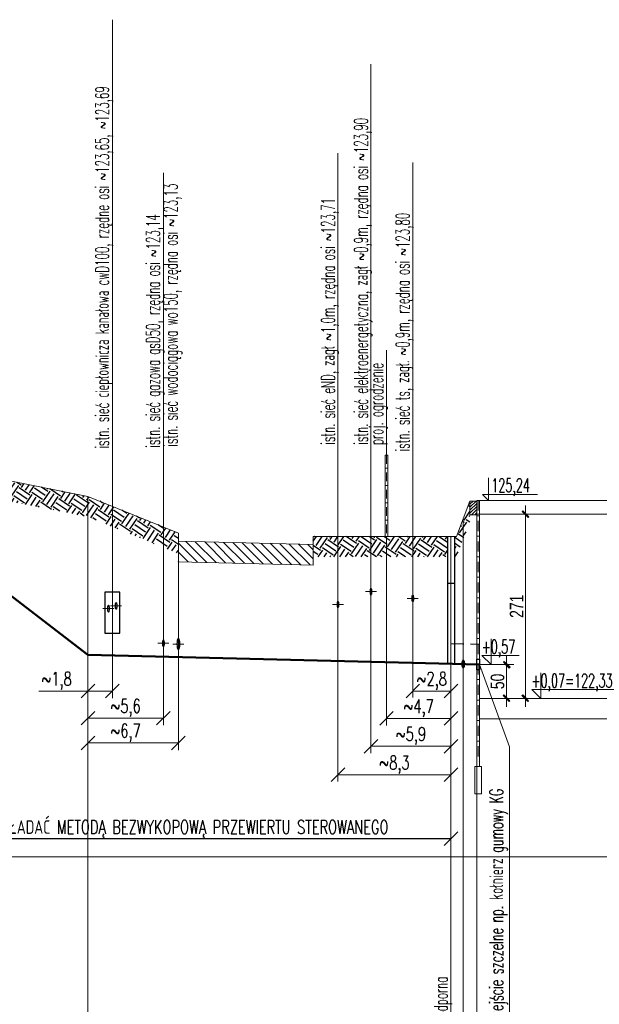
# Model space of a CAD drawing. Header units: millimetres. Extents: x 7478875 to 7488313, y 5963949 to 5966160.
# Tile 3 of 6: x 7479728 to 7480581, y 5964713 to 5966160. Entities that reach past the tile are written whole.
import ezdxf

# ---------------------------------------------------------------- set-up
doc = ezdxf.new("R2010")
doc.units = ezdxf.units.MM
for name, pattern in [('DASHDOT', [1, 0.5, -0.25, 0, -0.25]), ('DASHDOTX2', [50.8, 25.4, -12.7, 0, -12.7]), ('DASHED', [19.05, 12.7, -6.35])]:
    doc.linetypes.add(name, pattern=pattern)
doc.layers.get('0').update_dxf_attribs({"lineweight": 0})
for name, color, linetype, lineweight in [('A-ogrodzenie', 6, 'Continuous', 9), ('A-WYMIARY', 7, 'Continuous', 9), ('S-profil-kolizje', 7, 'Continuous', 20), ('S-profil-tabelka', 7, 'Continuous', 20), ('S-profil-teren', 7, 'Continuous', 20), ('S-rury osłonowe', 7, 'Continuous', 30), ('S-woda-przył-rury', 150, 'Continuous', 50)]:
    doc.layers.add(name, color=color, linetype=linetype, lineweight=lineweight)
doc.layers.add('HATCH', color=7, linetype='Continuous')
doc.layers.add('S-profil-niedruk', color=1, linetype='Continuous', lineweight=20, plot=False)
doc.styles.add('profil-100', font='romans.shx', dxfattribs={"width": 0.6, "height": 20})
doc.styles.add('SANIT', font='romans.shx', dxfattribs={"width": 0.7})
doc.styles.add('WYMIARY', font='swisscl.ttf')
doc.linetypes.add('ZIGZAG', pattern='A,0.0001,-0.2,[131,LTYPESHP.SHX,S=0.2,R=0,X=-0.2,Y=0],-0.4,[131,LTYPESHP.SHX,S=0.2,R=180,X=0.2,Y=0],-0.2', length=0.8001)
doc.dimstyles.new('G100', dxfattribs={"dimtxt": 20, "dimasz": 1.55, "dimexe": 1.25, "dimexo": 0.625, "dimgap": 3, "dimtad": 1, "dimdec": 1, "dimrnd": 0.5, "dimzin": 9, "dimtxsty": 'WYMIARY', "dimblk": 'W', "dimcen": 3, "dimse1": 1, "dimse2": 1, "dimclrd": 256, "dimclrt": 7, "dimadec": 0, "dimazin": 0, "dimtm": 1e-09, "dimtfac": 1, "dimtdec": 1, "dimtmove": 0, "dimatfit": 0, "dimldrblk": 'W', "dimfxl": 0, "dimlwd": 9, "dimarcsym": 0})
doc.dimstyles.new('Kopia profil-100-12-rzedne', dxfattribs={"dimtxt": 20, "dimasz": 0, "dimexe": 10, "dimexo": 10, "dimgap": 0, "dimtad": 1, "dimjust": 1, "dimlfac": 0.01, "dimrnd": 0.0001, "dimzin": 1, "dimtxsty": 'profil-100', "dimblk": 'NONE', "dimcen": 12.5, "dimse1": 1, "dimse2": 1, "dimsd1": 1, "dimsd2": 1, "dimclrd": 7, "dimclre": 7, "dimclrt": 7, "dimadec": 0, "dimazin": 0, "dimtm": 1e-09, "dimtfac": 1, "dimtofl": 0, "dimtmove": 2, "dimatfit": 2, "dimldrblk": 'NONE', "dimfxl": 0, "dimtolj": 1, "dimtzin": 0, "dimlwd": 0, "dimlwe": 20, "dimarcsym": 0})
doc.dimstyles.new('profil-odl-kolizje', dxfattribs={"dimtxt": 20, "dimasz": 20, "dimexe": 10, "dimexo": 0, "dimgap": 3, "dimtad": 1, "dimdec": 1, "dimlfac": 0.05, "dimzin": 1, "dimtxsty": 'SANIT', "dimblk": 'OBLIQUE', "dimcen": 0, "dimse1": 1, "dimse2": 1, "dimclrd": 7, "dimclrt": 256, "dimazin": 0, "dimtfac": 1, "dimtdec": 1, "dimtmove": 0, "dimatfit": 3, "dimldrblk": 'NONE', "dimfxl": 0, "dimlwd": 0, "dimlwe": 0, "dimarcsym": 0})
doc.dimstyles.new('zaglebienia', dxfattribs={"dimtxt": 25, "dimasz": 10, "dimexe": 0, "dimexo": 0, "dimgap": 3, "dimtad": 1, "dimlfac": 0.01, "dimzin": 1, "dimtxsty": 'profil-100', "dimblk": 'NONE', "dimcen": 0, "dimdle": 10, "dimse1": 1, "dimse2": 1, "dimsd1": 1, "dimsd2": 1, "dimclrd": 7, "dimclrt": 256, "dimazin": 0, "dimtfac": 1, "dimtmove": 0, "dimatfit": 3, "dimldrblk": 'NONE', "dimfxl": 0, "dimlwd": 0, "dimlwe": 0, "dimarcsym": 0})

# ---------------------------------------------------------------- blocks, each defined once
blk = doc.blocks.new('W')
at = {"layer": 'A-WYMIARY'}
h = blk.add_hatch(color=256, dxfattribs=at)
h.paths.add_polyline_path([(0, 0.76), (0, 0), (0.65, 0), (2.98, 2.33), (2.27, 3.04)])
h.paths.add_polyline_path([(-0.56, 0.21), (-0.76, 0), (0, 0), (0, 0.76)])
h.paths.add_polyline_path([(0, -0.65), (0.15, -0.5), (0.65, 0), (0, 0)])
h.paths.add_polyline_path([(0, 0), (-0.76, 0), (-3.39, -2.62), (-2.68, -3.33), (0, -0.65)])
blk.add_hatch(color=256, dxfattribs=at).paths.add_polyline_path([(-0.76, 0), (-3.39, -2.62), (-2.68, -3.33), (0, -0.65), (0, 0)])
for p, q in [((-8, 0), (8, 0)), ((-0.56, 0.21), (-3.39, -2.62)), ((-0.56, 0.21), (2.27, 3.04)), ((0, -7), (0, 7)), ((0.15, -0.5), (2.98, 2.33)), ((2.27, 3.04), (2.98, 2.33)), ((-3.39, -2.62), (-2.68, -3.33)), ((0.15, -0.5), (-2.68, -3.33))]:
    blk.add_line(p, q, dxfattribs=at)
blk = doc.blocks.new('*D3830')
at = {"layer": 'A-WYMIARY', "lineweight": 9, "ltscale": 2}
blk.add_line((7480471.9, 5965164), (7480471.9, 5965431.9), dxfattribs=at)
at = {"layer": 'Defpoints', "color": 0}
for p in [(7480447.3, 5965433.5), (7480471.9, 5965433.5), (7480404.3, 5965162.5)]:
    blk.add_point(p, dxfattribs=at)
at = {"layer": 'A-WYMIARY', "linetype": 'ByBlock', "lineweight": 9, "xscale": 1.55, "yscale": 1.55, "zscale": 1.55}
for p, rotation in [((7480471.9, 5965433.5), 90), ((7480471.9, 5965162.5), 270)]:
    blk.add_blockref('W', p, dxfattribs=dict(at, rotation=rotation))
at = {"layer": 'A-WYMIARY', "color": 7, "insert": (7480458.9, 5965298), "char_height": 20, "attachment_point": 5, "rotation": 90, "style": 'WYMIARY'}
blk.add_mtext('271', dxfattribs=at)
blk = doc.blocks.new('_Oblique')
at = {"color": 0, "linetype": 'ByBlock', "lineweight": -2}
blk.add_line((-0.5, -0.5), (0.5, 0.5), dxfattribs=at)
blk = doc.blocks.new('*D4661')
at = {"layer": 'Defpoints', "color": 0}
for p in [(7479828.3, 5965204.3), (7479864.3, 5965204.3), (7479828.3, 5965173.4)]:
    blk.add_point(p, dxfattribs=at)
at = {"layer": 'S-profil-tabelka', "color": 7, "linetype": 'ByBlock', "lineweight": 0}
for p, q in [((7479828.3, 5965173.4), (7479756.3, 5965173.4)), ((7479864.3, 5965173.4), (7479828.3, 5965173.4))]:
    blk.add_line(p, q, dxfattribs=at)
at = {"layer": 'S-profil-tabelka', "color": 7, "linetype": 'ByBlock', "lineweight": 0, "xscale": 20, "yscale": 20, "zscale": 20, "rotation": 180}
blk.add_blockref('_Oblique', (7479828.3, 5965173.4), dxfattribs=at)
at = {"layer": 'S-profil-tabelka', "color": 7, "linetype": 'ByBlock', "lineweight": 0, "xscale": 20, "yscale": 20, "zscale": 20}
blk.add_blockref('_Oblique', (7479864.3, 5965173.4), dxfattribs=at)
at = {"layer": 'S-profil-tabelka', "insert": (7479782.3, 5965188.3), "char_height": 20, "attachment_point": 5, "style": 'SANIT'}
blk.add_mtext('~1,8', dxfattribs=at)
blk = doc.blocks.new('_None')
blk = doc.blocks.new('*D4662')
at = {"layer": 'Defpoints', "color": 0}
for p in [(7479828.3, 5965149.6), (7479939.3, 5965149.6), (7479828.3, 5965133.5)]:
    blk.add_point(p, dxfattribs=at)
at = {"layer": 'S-profil-tabelka', "color": 7, "linetype": 'ByBlock', "lineweight": 0}
blk.add_line((7479939.3, 5965133.5), (7479828.3, 5965133.5), dxfattribs=at)
at = {"layer": 'S-profil-tabelka', "color": 7, "linetype": 'ByBlock', "lineweight": 0, "xscale": 20, "yscale": 20, "zscale": 20, "rotation": 180}
blk.add_blockref('_Oblique', (7479828.3, 5965133.5), dxfattribs=at)
at = {"layer": 'S-profil-tabelka', "color": 7, "linetype": 'ByBlock', "lineweight": 0, "xscale": 20, "yscale": 20, "zscale": 20}
blk.add_blockref('_Oblique', (7479939.3, 5965133.5), dxfattribs=at)
at = {"layer": 'S-profil-tabelka', "insert": (7479883.8, 5965148.4), "char_height": 20, "attachment_point": 5, "style": 'SANIT'}
blk.add_mtext('~5,6', dxfattribs=at)
blk = doc.blocks.new('*D4663')
at = {"layer": 'Defpoints', "color": 0}
for p in [(7479828.3, 5965113.3), (7479961.4, 5965113.3), (7479828.3, 5965097.1)]:
    blk.add_point(p, dxfattribs=at)
at = {"layer": 'S-profil-tabelka', "color": 7, "linetype": 'ByBlock', "lineweight": 0}
blk.add_line((7479961.4, 5965097.1), (7479828.3, 5965097.1), dxfattribs=at)
at = {"layer": 'S-profil-tabelka', "color": 7, "linetype": 'ByBlock', "lineweight": 0, "xscale": 20, "yscale": 20, "zscale": 20, "rotation": 180}
blk.add_blockref('_Oblique', (7479828.3, 5965097.1), dxfattribs=at)
at = {"layer": 'S-profil-tabelka', "color": 7, "linetype": 'ByBlock', "lineweight": 0, "xscale": 20, "yscale": 20, "zscale": 20}
blk.add_blockref('_Oblique', (7479961.4, 5965097.1), dxfattribs=at)
at = {"layer": 'S-profil-tabelka', "insert": (7479883.8, 5965112), "char_height": 20, "attachment_point": 5, "style": 'SANIT'}
blk.add_mtext('~6,7', dxfattribs=at)
blk = doc.blocks.new('*D4664')
at = {"layer": 'Defpoints', "color": 0}
for p in [(7480306.2, 5965204.3), (7480362.3, 5965204.3), (7480306.2, 5965173.4)]:
    blk.add_point(p, dxfattribs=at)
at = {"layer": 'S-profil-tabelka', "color": 7, "linetype": 'ByBlock', "lineweight": 0}
blk.add_line((7480362.3, 5965173.4), (7480306.2, 5965173.4), dxfattribs=at)
at = {"layer": 'S-profil-tabelka', "color": 7, "linetype": 'ByBlock', "lineweight": 0, "xscale": 20, "yscale": 20, "zscale": 20, "rotation": 180}
blk.add_blockref('_Oblique', (7480306.2, 5965173.4), dxfattribs=at)
at = {"layer": 'S-profil-tabelka', "color": 7, "linetype": 'ByBlock', "lineweight": 0, "xscale": 20, "yscale": 20, "zscale": 20}
blk.add_blockref('_Oblique', (7480362.3, 5965173.4), dxfattribs=at)
at = {"layer": 'S-profil-tabelka', "insert": (7480334.2, 5965188.3), "char_height": 20, "attachment_point": 5, "style": 'SANIT'}
blk.add_mtext('~2,8', dxfattribs=at)
blk = doc.blocks.new('*D4665')
at = {"layer": 'Defpoints', "color": 0}
for p in [(7480267.5, 5965164), (7480362.3, 5965164), (7480267.5, 5965133.1)]:
    blk.add_point(p, dxfattribs=at)
at = {"layer": 'S-profil-tabelka', "color": 7, "linetype": 'ByBlock', "lineweight": 0}
blk.add_line((7480362.3, 5965133.1), (7480267.5, 5965133.1), dxfattribs=at)
at = {"layer": 'S-profil-tabelka', "color": 7, "linetype": 'ByBlock', "lineweight": 0, "xscale": 20, "yscale": 20, "zscale": 20, "rotation": 180}
blk.add_blockref('_Oblique', (7480267.5, 5965133.1), dxfattribs=at)
at = {"layer": 'S-profil-tabelka', "color": 7, "linetype": 'ByBlock', "lineweight": 0, "xscale": 20, "yscale": 20, "zscale": 20}
blk.add_blockref('_Oblique', (7480362.3, 5965133.1), dxfattribs=at)
at = {"layer": 'S-profil-tabelka', "insert": (7480314.9, 5965148), "char_height": 20, "attachment_point": 5, "style": 'SANIT'}
blk.add_mtext('~4,7', dxfattribs=at)
blk = doc.blocks.new('*D4666')
at = {"layer": 'Defpoints', "color": 0}
for p in [(7480244.7, 5965123.1), (7480362.3, 5965123.1), (7480244.7, 5965092.3)]:
    blk.add_point(p, dxfattribs=at)
at = {"layer": 'S-profil-tabelka', "color": 7, "linetype": 'ByBlock', "lineweight": 0}
blk.add_line((7480362.3, 5965092.3), (7480244.7, 5965092.3), dxfattribs=at)
at = {"layer": 'S-profil-tabelka', "color": 7, "linetype": 'ByBlock', "lineweight": 0, "xscale": 20, "yscale": 20, "zscale": 20, "rotation": 180}
blk.add_blockref('_Oblique', (7480244.7, 5965092.3), dxfattribs=at)
at = {"layer": 'S-profil-tabelka', "color": 7, "linetype": 'ByBlock', "lineweight": 0, "xscale": 20, "yscale": 20, "zscale": 20}
blk.add_blockref('_Oblique', (7480362.3, 5965092.3), dxfattribs=at)
at = {"layer": 'S-profil-tabelka', "insert": (7480303.5, 5965107.2), "char_height": 20, "attachment_point": 5, "style": 'SANIT'}
blk.add_mtext('~5,9', dxfattribs=at)
blk = doc.blocks.new('*D4667')
at = {"layer": 'Defpoints', "color": 0}
for p in [(7480196.2, 5965081.1), (7480362.3, 5965081.1), (7480196.2, 5965050.3)]:
    blk.add_point(p, dxfattribs=at)
at = {"layer": 'S-profil-tabelka', "color": 7, "linetype": 'ByBlock', "lineweight": 0}
blk.add_line((7480362.3, 5965050.3), (7480196.2, 5965050.3), dxfattribs=at)
at = {"layer": 'S-profil-tabelka', "color": 7, "linetype": 'ByBlock', "lineweight": 0, "xscale": 20, "yscale": 20, "zscale": 20, "rotation": 180}
blk.add_blockref('_Oblique', (7480196.2, 5965050.3), dxfattribs=at)
at = {"layer": 'S-profil-tabelka', "color": 7, "linetype": 'ByBlock', "lineweight": 0, "xscale": 20, "yscale": 20, "zscale": 20}
blk.add_blockref('_Oblique', (7480362.3, 5965050.3), dxfattribs=at)
at = {"layer": 'S-profil-tabelka', "insert": (7480279.2, 5965065.2), "char_height": 20, "attachment_point": 5, "style": 'SANIT'}
blk.add_mtext('~8,3', dxfattribs=at)
blk = doc.blocks.new('*D4668')
at = {"layer": 'Defpoints', "color": 0}
for p in [(7479828.3, 5965459.5), (7479828.3, 5964929.5), (7479828.3, 5964929.5)]:
    blk.add_point(p, dxfattribs=at)
at = {"layer": 'S-profil-tabelka', "color": 7, "insert": (7479814.7, 5964386.5), "char_height": 20, "attachment_point": 5, "rotation": 90, "style": 'profil-100'}
blk.add_mtext('\\A1;125,30', dxfattribs=at)
blk = doc.blocks.new('*D4669')
at = {"layer": 'Defpoints', "color": 0}
for p in [(7479828.3, 5965226.8), (7479828.3, 5964929.5), (7479828.3, 5964929.5)]:
    blk.add_point(p, dxfattribs=at)
at = {"layer": 'S-profil-tabelka', "color": 7, "insert": (7479813.8, 5964308.1), "char_height": 20, "attachment_point": 5, "rotation": 90, "style": 'profil-100'}
blk.add_mtext('\\A1;122,97', dxfattribs=at)
blk = doc.blocks.new('*D4670')
at = {"layer": 'Defpoints', "color": 0}
for p in [(7479828.3, 5965459.5), (7479828.3, 5965459.5), (7479828.3, 5965226.8)]:
    blk.add_point(p, dxfattribs=at)
at = {"layer": 'S-profil-tabelka', "insert": (7479813.4, 5964226.1), "char_height": 20, "attachment_point": 5, "rotation": 90, "style": 'profil-100'}
blk.add_mtext('2,33', dxfattribs=at)
blk = doc.blocks.new('*D4671')
at = {"layer": 'Defpoints', "color": 0}
for p in [(7480362.3, 5965400.5), (7480362.3, 5964929.5), (7480362.3, 5964929.5)]:
    blk.add_point(p, dxfattribs=at)
at = {"layer": 'S-profil-tabelka', "color": 7, "insert": (7480340.6, 5964386.5), "char_height": 20, "attachment_point": 5, "rotation": 90, "style": 'profil-100'}
blk.add_mtext('\\A1;124,71', dxfattribs=at)
blk = doc.blocks.new('*D4672')
at = {"layer": 'Defpoints', "color": 0}
for p in [(7480362.3, 5965213.5), (7480362.3, 5964929.5), (7480362.3, 5964929.5)]:
    blk.add_point(p, dxfattribs=at)
at = {"layer": 'S-profil-tabelka', "color": 7, "insert": (7480339.3, 5964308.1), "char_height": 20, "attachment_point": 5, "rotation": 90, "style": 'profil-100'}
blk.add_mtext('\\A1;122,84', dxfattribs=at)
blk = doc.blocks.new('*D4673')
at = {"layer": 'Defpoints', "color": 0}
for p in [(7480355.9, 5965400.5), (7480362.3, 5965400.5), (7480362.3, 5965213.5)]:
    blk.add_point(p, dxfattribs=at)
at = {"layer": 'S-profil-tabelka', "insert": (7480341, 5964226.1), "char_height": 20, "attachment_point": 5, "rotation": 90, "style": 'profil-100'}
blk.add_mtext('1,87', dxfattribs=at)
blk = doc.blocks.new('*D4674')
at = {"layer": 'Defpoints', "color": 0}
for p in [(7480380.3, 5965426.5), (7480380.3, 5964929.5), (7480380.4, 5964929.5)]:
    blk.add_point(p, dxfattribs=at)
at = {"layer": 'S-profil-tabelka', "color": 7, "insert": (7480380.4, 5964386.5), "char_height": 20, "attachment_point": 5, "rotation": 90, "style": 'profil-100'}
blk.add_mtext('\\A1;124,97', dxfattribs=at)
blk = doc.blocks.new('*D4675')
at = {"layer": 'Defpoints', "color": 0}
for p in [(7480380.4, 5965213), (7480380.4, 5964929.5), (7480380.4, 5964929.5)]:
    blk.add_point(p, dxfattribs=at)
at = {"layer": 'S-profil-tabelka', "color": 7, "insert": (7480380.4, 5964308.1), "char_height": 20, "attachment_point": 5, "rotation": 90, "style": 'profil-100'}
blk.add_mtext('\\A1;122,84', dxfattribs=at)
blk = doc.blocks.new('*D4676')
at = {"layer": 'Defpoints', "color": 0}
for p in [(7480380.4, 5965426.6), (7480380.4, 5965426.6), (7480380.4, 5965213)]:
    blk.add_point(p, dxfattribs=at)
at = {"layer": 'S-profil-tabelka', "insert": (7480365.5, 5964226.2), "char_height": 20, "attachment_point": 5, "rotation": 90, "style": 'profil-100'}
blk.add_mtext('2,14', dxfattribs=at)
blk = doc.blocks.new('*D4677')
at = {"layer": 'Defpoints', "color": 0}
for p in [(7480400.3, 5965452.5), (7480400.3, 5964929.5), (7480400.3, 5964929.5)]:
    blk.add_point(p, dxfattribs=at)
at = {"layer": 'S-profil-tabelka', "color": 7, "insert": (7480417.9, 5964386.5), "char_height": 20, "attachment_point": 5, "rotation": 90, "style": 'profil-100'}
blk.add_mtext('\\A1;125,23', dxfattribs=at)
blk = doc.blocks.new('*D4678')
at = {"layer": 'Defpoints', "color": 0}
for p in [(7480400.3, 5965212.5), (7480400.3, 5964929.5), (7480400.3, 5964929.5)]:
    blk.add_point(p, dxfattribs=at)
at = {"layer": 'S-profil-tabelka', "color": 7, "insert": (7480417.9, 5964308.1), "char_height": 20, "attachment_point": 5, "rotation": 90, "style": 'profil-100'}
blk.add_mtext('\\A1;122,83', dxfattribs=at)
blk = doc.blocks.new('*D4679')
at = {"layer": 'Defpoints', "color": 0}
for p in [(7480400.3, 5965452.5), (7480432.9, 5965452.5), (7480400.3, 5965212.5)]:
    blk.add_point(p, dxfattribs=at)
at = {"layer": 'S-profil-tabelka', "insert": (7480418, 5964225.6), "char_height": 20, "attachment_point": 5, "rotation": 90, "style": 'profil-100'}
blk.add_mtext('2,40', dxfattribs=at)
blk = doc.blocks.new('*D4684')
at = {"layer": 'A-WYMIARY', "lineweight": 9, "ltscale": 2}
blk.add_line((7480444.1, 5965164), (7480444.1, 5965210.9), dxfattribs=at)
at = {"layer": 'Defpoints', "color": 0}
for p in [(7480404.3, 5965212.4), (7480444.1, 5965212.4), (7480404.3, 5965162.5)]:
    blk.add_point(p, dxfattribs=at)
at = {"layer": 'A-WYMIARY', "linetype": 'ByBlock', "lineweight": 9, "xscale": 1.55, "yscale": 1.55, "zscale": 1.55}
for p, rotation in [((7480444.1, 5965212.4), 90), ((7480444.1, 5965162.5), 270)]:
    blk.add_blockref('W', p, dxfattribs=dict(at, rotation=rotation))
at = {"layer": 'A-WYMIARY', "color": 7, "insert": (7480430.9, 5965187.5), "char_height": 20, "attachment_point": 5, "rotation": 90, "style": 'WYMIARY'}
blk.add_mtext('50', dxfattribs=at)

msp = doc.modelspace()

# ---------------------------------------------------------------- hatches: boundary and pattern name
at = {"layer": 'HATCH', "transparency": 33554687}
h = msp.add_hatch(dxfattribs=at)
h.set_pattern_fill('EARTH', color=8, scale=3, angle=56)
h.set_pattern_definition([(56, (-5053.592, -513.717), (-5.140540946, 26.44579057), [19.05, -19.05]), (56, (-5059.514, -509.722), (-5.140540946, 26.44579057), [19.05, -19.05]), (56, (-5065.437, -505.728), (-5.140540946, 26.44579057), [19.05, -19.05]), (146, (-5066.08, -502.422), (-26.44579057, -5.140540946), [19.05, -19.05]), (146, (-5062.085, -496.5), (-26.44579057, -5.140540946), [19.05, -19.05]), (146, (-5058.09, -490.577), (-26.44579057, -5.140540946), [19.05, -19.05])])
h.paths.add_polyline_path([(7479576.514, 5965501.241), (7479574.548, 5965501.493), (7479574.548, 5965489.493), (7479574.548, 5965471.493), (7479576.514, 5965471.241)])
h.paths.add_polyline_path([(7479576.514, 5965471.241), (7479579.144, 5965470.904), (7479579.144, 5965500.904), (7479576.514, 5965501.241)])
h.paths.add_polyline_path([(7479579.144, 5965470.904), (7479677.994, 5965458.235), (7479677.994, 5965488.235), (7479579.144, 5965500.904)])
h.paths.add_polyline_path([(7479677.994, 5965458.235), (7479691.589, 5965456.493), (7479691.589, 5965486.493), (7479677.994, 5965488.235)])
h.paths.add_polyline_path([(7479691.589, 5965456.493), (7479828.264, 5965429.493), (7479864.264, 5965414.888), (7479864.264, 5965444.888), (7479828.264, 5965459.493), (7479691.589, 5965486.493)])
h.paths.add_polyline_path([(7479864.264, 5965414.888), (7479909.145, 5965396.681), (7479909.145, 5965426.681), (7479864.264, 5965444.888)])
h.paths.add_polyline_path([(7479909.145, 5965396.681), (7479939.31, 5965384.444), (7479939.31, 5965414.444), (7479909.145, 5965426.681)])
h.paths.add_polyline_path([(7479939.31, 5965384.444), (7479961.375, 5965375.493), (7479961.375, 5965393.493), (7479961.375, 5965405.493), (7479939.31, 5965414.444)])
h = msp.add_hatch(dxfattribs=at)
h.set_pattern_fill('EARTH', color=8, scale=3, angle=56)
h.set_pattern_definition([(56, (-5053.592, -513.717), (-5.140540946, 26.44579057), [19.05, -19.05]), (56, (-5059.514, -509.722), (-5.140540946, 26.44579057), [19.05, -19.05]), (56, (-5065.437, -505.728), (-5.140540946, 26.44579057), [19.05, -19.05]), (146, (-5066.08, -502.422), (-26.44579057, -5.140540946), [19.05, -19.05]), (146, (-5062.085, -496.5), (-26.44579057, -5.140540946), [19.05, -19.05]), (146, (-5058.09, -490.577), (-26.44579057, -5.140540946), [19.05, -19.05])])
h.paths.add_polyline_path([(7480390.319, 5965452.493), (7480380.362, 5965426.595), (7480380.362, 5965396.595), (7480390.319, 5965422.493), (7480390.319, 5965432.493)])
h.paths.add_polyline_path([(7480380.362, 5965396.595), (7480380.362, 5965426.595), (7480370.319, 5965400.475), (7480367.319, 5965400.476), (7480367.319, 5965370.476), (7480370.319, 5965370.475)])
h = msp.add_hatch(dxfattribs=at)
h.set_pattern_fill('ANSI31', color=256, scale=3, angle=90)
h.set_pattern_definition([(135, (-5053.592, -513.717), (-6.735192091, -6.735192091), [])])
h.paths.add_polyline_path([(7480159.766, 5965358.533), (7480159.766, 5965388.533), (7479961.375, 5965393.493), (7479961.375, 5965363.493)])
h = msp.add_hatch(dxfattribs=at)
h.set_pattern_fill('EARTH', color=8, scale=3, angle=56)
h.set_pattern_definition([(56, (-5053.592, -513.717), (-5.140540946, 26.44579057), [19.05, -19.05]), (56, (-5059.514, -509.722), (-5.140540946, 26.44579057), [19.05, -19.05]), (56, (-5065.437, -505.728), (-5.140540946, 26.44579057), [19.05, -19.05]), (146, (-5066.08, -502.422), (-26.44579057, -5.140540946), [19.05, -19.05]), (146, (-5062.085, -496.5), (-26.44579057, -5.140540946), [19.05, -19.05]), (146, (-5058.09, -490.577), (-26.44579057, -5.140540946), [19.05, -19.05])])
h.paths.add_polyline_path([(7480159.766, 5965370.533), (7480196.154, 5965370.523), (7480196.154, 5965400.523), (7480159.766, 5965400.533), (7480159.766, 5965388.533)])
h.paths.add_polyline_path([(7480213.283, 5965400.518), (7480196.154, 5965400.523), (7480196.154, 5965370.523), (7480244.705, 5965370.51), (7480244.705, 5965400.51)])
h.paths.add_polyline_path([(7480244.705, 5965400.51), (7480244.705, 5965370.51), (7480267.484, 5965370.503), (7480267.484, 5965400.503), (7480265.484, 5965400.504)])
h.paths.add_polyline_path([(7480269.484, 5965400.503), (7480267.484, 5965400.503), (7480267.484, 5965370.503), (7480306.157, 5965370.493), (7480306.157, 5965400.493)])
h.paths.add_polyline_path([(7480306.157, 5965400.493), (7480306.157, 5965370.493), (7480357.319, 5965370.479), (7480357.319, 5965400.479)])
h = msp.add_hatch(dxfattribs=at)
h.set_pattern_fill('AR-CONC', color=256)
edge = h.paths.add_edge_path()
edge.add_line((7480384.103, 5965207.968), (7480384.103, 5965224.457))
edge.add_line((7480384.103, 5965224.457), (7480397.303, 5965224.457))
edge.add_line((7480397.303, 5965224.457), (7480397.303, 5965204.457))
edge.add_line((7480397.303, 5965204.457), (7480390.103, 5965204.457))
at = {"layer": 'S-profil-teren', "transparency": 33554687}
h = msp.add_hatch(dxfattribs=at)
h.set_pattern_fill('ANSI31', color=256)
h.paths.add_polyline_path([(7480400.319, 5965433.493), (7480400.319, 5965452.493), (7480390.319, 5965452.493), (7480390.319, 5965432.493), (7480400.319, 5965432.493)])

# ---------------------------------------------------------------- linework, layer by layer
for p, q in [((7479864.264, 5966160.074), (7479864.264, 5965162.676)), ((7480244.705, 5966094.915), (7480244.705, 5965082.239)), ((7480196.154, 5965963.719), (7480196.154, 5965040.613)), ((7480306.157, 5965950.028), (7480306.157, 5965163.958)), ((7479939.31, 5965935.163), (7479939.31, 5965123.399)), ((7480267.436, 5965674.351), (7480267.484, 5965520.154)), ((7479828.264, 5965459.493), (7479828.264, 5964014.095)), ((7480400.319, 5965453.493), (7480400.319, 5965062.493)), ((7480400.319, 5965453.493), (7480620.045, 5965453.493)), ((7480404.319, 5965453.493), (7480404.319, 5965062.493)), ((7480380.362, 5965426.595), (7480380.362, 5964189.095)), ((7480400.319, 5965433.493), (7480620.045, 5965433.493)), ((7479961.375, 5965405.493), (7479961.375, 5965086.461)), ((7480159.766, 5965400.533), (7480159.766, 5965358.533)), ((7480267.484, 5965400.503), (7480267.484, 5965122.815)), ((7480362.319, 5965400.477), (7480362.319, 5964189.095)), ((7480236.653, 5965319.493), (7480252.757, 5965319.493)), ((7480298.105, 5965309.493), (7480314.209, 5965309.493)), ((7479850.437, 5965294.493), (7479866.54, 5965294.493)), ((7479861.715, 5965298.493), (7479877.819, 5965298.493)), ((7480188.102, 5965300.523), (7480204.206, 5965300.523)), ((7480421.271, 5965249.945), (7480421.271, 5965212.419)), ((7479931.258, 5965243.493), (7479947.362, 5965243.493)), ((7479953.323, 5965242.493), (7479969.427, 5965242.493)), ((7480407.925, 5965225.765), (7480462.809, 5965225.765)), ((7480421.271, 5965212.419), (7480407.925, 5965225.765)), ((7480494.516, 5965200.019), (7480494.516, 5965162.493)), ((7480481.17, 5965175.838), (7480615.537, 5965175.838)), ((7480494.516, 5965162.493), (7480481.17, 5965175.838)), ((7480404.319, 5965162.493), (7480620.045, 5965162.493)), ((7480404.319, 5965132.493), (7480620.045, 5965132.493)), ((7480400.319, 5965062.493), (7480400.319, 5964014.095))]:
    msp.add_line(p, q)
at = {"linetype": 'DASHDOT', "ltscale": 30}
msp.add_line((7480402.319, 5965453.493), (7480402.319, 5965062.493), dxfattribs=at)
at = {"elevation": 0}
msp.add_lwpolyline([(7480397.319, 5965022.493), (7480407.319, 5965022.493), (7480407.319, 5965062.493), (7480397.319, 5965062.493)], close=True, dxfattribs=at)
at = {"layer": 'A-ogrodzenie', "linetype": 'DASHDOTX2', "ltscale": 0.5}
msp.add_line((7480267.484, 5965520.154), (7480267.484, 5965400.503), dxfattribs=at)
at = {"layer": 'A-ogrodzenie', "lineweight": 15, "elevation": 0}
msp.add_lwpolyline([(7480269.484, 5965400.503), (7480269.484, 5965520.154), (7480265.484, 5965520.154), (7480265.484, 5965400.503)], dxfattribs=at)
at = {"layer": 'S-profil-kolizje'}
for p, q in [((7480417.717, 5965486.563), (7480417.717, 5965453.409)), ((7480408.744, 5965462.382), (7480489.528, 5965462.382)), ((7480417.717, 5965453.409), (7480408.744, 5965462.382))]:
    msp.add_line(p, q, dxfattribs=at)
at = {"layer": 'S-profil-niedruk'}
msp.add_line((7478875.288, 5964929.493), (7481422.519, 5964929.493), dxfattribs=at)
at = {"layer": 'S-profil-tabelka'}
for q in [(7480404.319, 5965212.419), (7480448.565, 5964676.267, 0)]:
    msp.add_line((7480448.565, 5965091.331, 0), q, dxfattribs=at)
at = {"layer": 'S-profil-tabelka', "linetype": 'ByBlock', "lineweight": 30}
msp.add_line((7480362.319, 5964956.204), (7479494.372, 5964956.204), dxfattribs=at)
at = {"layer": 'S-profil-teren'}
for p, q in [((7479828.264, 5965459.493), (7479691.589, 5965486.493)), ((7479961.375, 5965405.493), (7479828.264, 5965459.493)), ((7480370.319, 5965400.475), (7480390.319, 5965452.493)), ((7480400.319, 5965452.493), (7480390.319, 5965452.493)), ((7480390.319, 5965452.493), (7480390.319, 5965432.493)), ((7480400.319, 5965432.493), (7480390.319, 5965432.493)), ((7479961.375, 5965393.493), (7480159.766, 5965388.533)), ((7480159.766, 5965400.533), (7480370.319, 5965400.475)), ((7479961.375, 5965363.493), (7480159.766, 5965358.533)), ((7480404.319, 5965212.419), (7480452.126, 5965212.419))]:
    msp.add_line(p, q, dxfattribs=at)
at = {"layer": 'S-profil-teren', "lineweight": 30, "elevation": 0}
msp.add_lwpolyline([(7479853.433, 5965258.493), (7479875.096, 5965258.493), (7479875.096, 5965318.493), (7479853.433, 5965318.493)], close=True, dxfattribs=at)
at = {"layer": 'S-rury osłonowe', "elevation": 0}
msp.add_lwpolyline([(7480400.319, 5965204.766), (7480400.319, 5965220.072), (7480404.319, 5965220.072), (7480404.319, 5965204.766)], close=True, dxfattribs=at)
at = {"layer": 'S-rury osłonowe'}
for centre, major_axis in [((7480244.705, 5965319.493), (0, -5)), ((7480196.154, 5965300.523), (0, -5)), ((7480306.157, 5965309.493), (0, -5)), ((7479858.489, 5965294.493), (0, -5)), ((7479869.767, 5965298.493), (0, -5)), ((7479939.31, 5965243.493), (0, -5)), ((7479961.375, 5965242.493), (0, -8))]:
    msp.add_ellipse(centre, major_axis=major_axis, ratio=0.2, dxfattribs=at)
at = {"layer": 'S-woda-przył-rury', "lineweight": 30}
for p, q in [((7480357.319, 5965400.481), (7480357.319, 5965331.799)), ((7480357.319, 5965400.481), (7480357.319, 5965331.778)), ((7480367.319, 5965400.478), (7480367.319, 5965331.799)), ((7480357.319, 5965331.778), (7480367.319, 5965331.799)), ((7480357.319, 5965213.469), (7480367.319, 5965213.469))]:
    msp.add_line(p, q, dxfattribs=at)
at = {"layer": 'S-woda-przył-rury'}
for p, q in [((7479691.589, 5965331.096, 0), (7479828.264, 5965226.82)), ((7479828.264, 5965226.82), (7480404.319, 5965212.419))]:
    msp.add_line(p, q, dxfattribs=at)
at = {"layer": 'S-woda-przył-rury', "linetype": 'ZIGZAG', "lineweight": 30, "ltscale": 10}
for p, q in [((7480357.319, 5965331.799), (7480357.319, 5965213.469)), ((7480367.319, 5965331.799), (7480367.319, 5965213.344))]:
    msp.add_line(p, q, dxfattribs=at)
at = {"layer": 'S-woda-przył-rury', "color": 7, "linetype": 'DASHED', "lineweight": 30, "ltscale": 1.5}
msp.add_line((7480362.319, 5965243.469), (7480404.319, 5965242.419), dxfattribs=at)
at = {"layer": 'S-woda-przył-rury'}
msp.add_ellipse((7480380.362, 5965213.018, 0), major_axis=(0, -5), ratio=0.2, dxfattribs=at)

# ---------------------------------------------------------------- block references
at = {"layer": 'S-profil-tabelka', "linetype": 'ByBlock', "lineweight": 30, "xscale": 20, "yscale": 20, "zscale": 20}
msp.add_blockref('_Oblique', (7480362.319, 5964956.204), dxfattribs=at)

# ---------------------------------------------------------------- texts
at = {"style": 'SANIT', "width": 0.6}
for s, p in [('+0,57', (7480407.473, 5965228.614)), ('+0,07=122,33', (7480480.719, 5965178.687))]:
    msp.add_text(s, height=20, dxfattribs=at).set_placement(p)
at = {"layer": 'S-profil-kolizje', "style": 'SANIT', "width": 0.6}
msp.add_text('125,24', height=20, dxfattribs=at).set_placement((7480421.818, 5965465.792))
at = {"layer": 'S-profil-tabelka', "style": 'SANIT'}
for s, rotation, width, p in [('istn. sieć ciepłownicza kanałowa cwD100, rzędne osi ~123,65, ~123,69', 90, 0.55, (7479859.255, 5965529.797)), ('istn. sieć elektroenergetyczna, zagł ~0,9m, rzędna osi ~123,90', 89.999998, 0.55, (7480239.941, 5965535.373)), ('istn. sieć wodociągowa wo150, rzędna osi ~123,13', 90, 0.55, (7479960.204, 5965532.466)), ('istn. sieć eND, zagł ~1,0m, rzędna osi ~123,71', 89.999998, 0.55, (7480191.39, 5965535.373)), ('istn. sieć gazowa gsD50, rzędna osi ~123,14', 90, 0.55, (7479933.908, 5965530.962)), ('istn. sieć ts, zagł. ~0,9m, rzędna osi ~123,80', 90, 0.55, (7480301.147, 5965525.483, 0)), ('proj. ogrodzenie', 90, 0.55, (7480262.427, 5965534.813, 0)), ('przejście szczelne np. kołnierz gumowy KG', 90, 0.6, (7480438.926, 5964677.918, 0)), ('studzienka wodomierzowa mrozoodporna', 90, 0.55, (7480357.382, 5964448.578))]:
    msp.add_text(s, height=20, rotation=rotation, dxfattribs=dict(at, width=width)).set_placement(p)
at = {"layer": 'S-profil-tabelka', "lineweight": 30, "insert": (7479928.345, 5964971.109), "char_height": 20, "attachment_point": 5, "style": 'SANIT'}
msp.add_mtext('RUROCIĄG UKŁADAĆ METODĄ BEZWYKOPOWĄ PRZEWIERTU STEROWANEGO', dxfattribs=at)

# ---------------------------------------------------------------- dimensions: what is measured, and where the dimension line sits
at = {"layer": 'A-WYMIARY', "ltscale": 2}
for base, p2, picture, middle in [((7480471.943, 5965433.493), (7480447.347, 5965433.493), '*D3830', (7480458.903, 5965297.993)), ((7480444.138, 5965212.419), (7480404.319, 5965212.419), '*D4684', (7480430.896, 5965187.456))]:
    dim = msp.add_linear_dim(base=base, p1=(7480404.319, 5965162.493), p2=p2, angle=90, dimstyle='G100', dxfattribs=at)
    dim.commit()
    dim.dimension.update_dxf_attribs({"geometry": picture, "text_midpoint": middle})
at = {"layer": 'S-profil-tabelka'}
for base, p1, p2, picture, middle in [((7479828.264, 5965459.493), (7479828.264, 5965226.82), (7479828.264, 5965459.493), '*D4670', (7479828.264, 5964226.078)), ((7480432.934, 5965452.493, 0), (7480400.319, 5965212.519, 0), (7480400.276, 5965452.493, 0), '*D4679', (7480432.934, 5964225.579, 0)), ((7480380.362, 5965426.595, 0), (7480380.362, 5965213.018, 0), (7480380.362, 5965426.595, 0), '*D4676', (7480380.362, 5964226.19, 0)), ((7480355.936, 5965400.477), (7480362.319, 5965213.469), (7480362.319, 5965400.477), '*D4673', (7480355.936, 5964226.078))]:
    dim = msp.add_linear_dim(base=base, p1=p1, p2=p2, angle=90, dimstyle='zaglebienia', dxfattribs=at)
    dim.commit()
    dim.dimension.update_dxf_attribs({"geometry": picture, "text_midpoint": middle, "dimtype": 160})
for base, p1, p2, override, picture, middle in [((7479828.264, 5964929.493), (7479828.264, 5965459.493), (7479828.264, 5964929.493), {"dimpost": '12<>'}, '*D4668', (7479814.728, 5964386.476)), ((7480400.276, 5964929.493), (7480400.276, 5965452.493), (7480400.319, 5964929.493), {"dimpost": '12<>'}, '*D4677', (7480417.893, 5964386.476)), ((7480380.319, 5964929.493), (7480380.319, 5965426.484), (7480380.362, 5964929.493), {"dimpost": '12<>'}, '*D4674', (7480380.362, 5964386.476)), ((7480362.303, 5964929.493), (7480362.303, 5965400.477), (7480362.319, 5964929.493), {"dimpost": '12<>'}, '*D4671', (7480340.568, 5964386.476)), ((7479828.264, 5964929.493), (7479828.264, 5965226.82), (7479828.264, 5964929.493), {"dimpost": '12<>', "dimtxsty": 'profil-100', "dimldrblk": 'None'}, '*D4669', (7479813.804, 5964308.082)), ((7480362.319, 5964929.493), (7480362.319, 5965213.469), (7480362.319, 5964929.493), {"dimpost": '12<>', "dimtxsty": 'profil-100', "dimldrblk": 'None'}, '*D4672', (7480339.257, 5964308.082)), ((7480380.362, 5964929.493), (7480380.362, 5965213.018), (7480380.362, 5964929.493), {"dimpost": '12<>', "dimtxsty": 'profil-100', "dimldrblk": 'None'}, '*D4675', (7480380.362, 5964308.082)), ((7480400.307, 5964929.493), (7480400.307, 5965212.519), (7480400.319, 5964929.493), {"dimpost": '12<>', "dimtxsty": 'profil-100', "dimldrblk": 'None'}, '*D4678', (7480417.893, 5964308.082))]:
    dim = msp.add_linear_dim(base=base, p1=p1, p2=p2, angle=90, dimstyle='Kopia profil-100-12-rzedne', override=override, dxfattribs=at)
    dim.commit()
    dim.dimension.update_dxf_attribs({"geometry": picture, "text_midpoint": middle, "dimtype": 160})
at = {"layer": 'S-profil-tabelka', "linetype": 'ByBlock'}
for base, p1, p2, picture, middle in [((7479828.264, 5965173.403), (7479864.264, 5965204.254), (7479828.264, 5965204.254), '*D4661', (7479782.264, 5965173.403)), ((7480306.157, 5965173.403), (7480362.319, 5965204.254), (7480306.157, 5965204.254), '*D4664', (7480334.238, 5965173.403)), ((7479828.264, 5965133.473), (7479939.31, 5965149.63), (7479828.264, 5965149.63), '*D4662', (7479883.787, 5965133.473)), ((7480267.484, 5965133.107), (7480362.319, 5965163.958), (7480267.484, 5965163.958), '*D4665', (7480314.902, 5965133.107)), ((7479828.264, 5965097.095), (7479961.375, 5965113.252), (7479828.264, 5965113.252), '*D4663', (7479883.787, 5965097.095)), ((7480244.705, 5965092.251), (7480362.319, 5965123.102), (7480244.705, 5965123.102), '*D4666', (7480303.512, 5965092.251)), ((7480196.154, 5965050.276), (7480362.319, 5965081.127), (7480196.154, 5965081.127), '*D4667', (7480279.237, 5965050.276))]:
    dim = msp.add_linear_dim(base=base, p1=p1, p2=p2, dimstyle='profil-odl-kolizje', override={"dimlfac": 0.05, "dimpost": '~<>'}, dxfattribs=at)
    dim.commit()
    dim.dimension.update_dxf_attribs({"geometry": picture, "text_midpoint": middle, "dimtype": 160})

doc.saveas('drawing.dxf')
